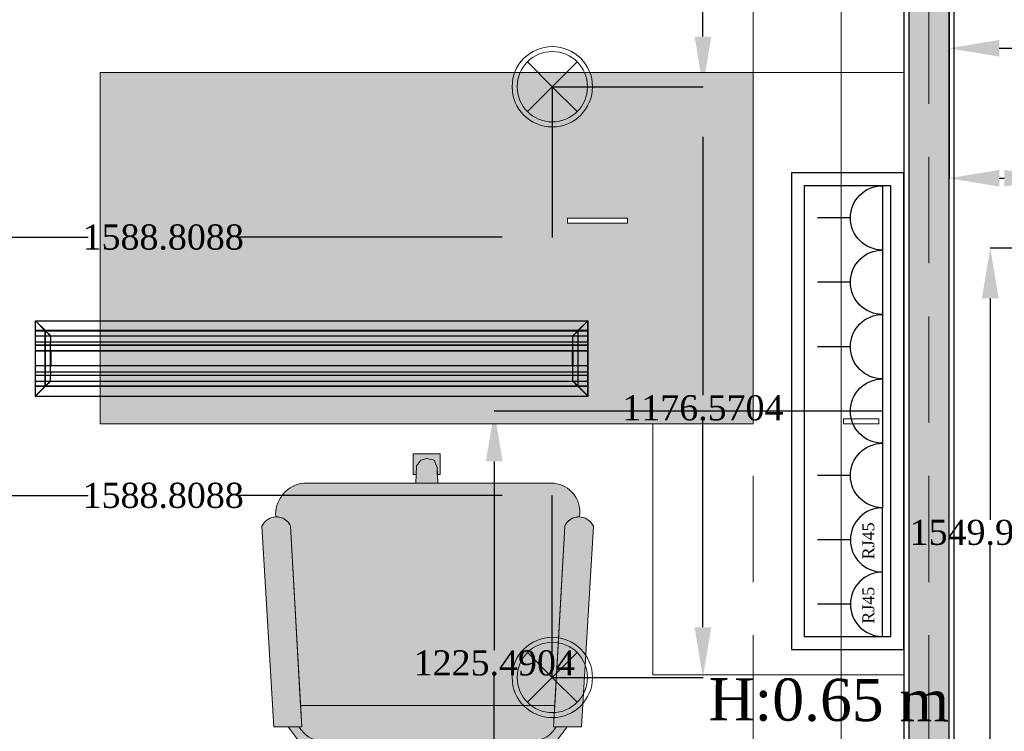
# Model space of a CAD drawing. Header units: inches. Extents: x -78787 to 29484, y -9517 to 23232.
# Tile 153 of 256: x 6695 to 8656, y -5844 to -4427. Entities that reach past the tile are written whole.
import ezdxf
from ezdxf.enums import TextEntityAlignment as Align

# ---------------------------------------------------------------- set-up
doc = ezdxf.new("R2010")
doc.units = ezdxf.units.IN
doc.header["$MEASUREMENT"] = 0
doc.linetypes.add('Dot & Dashed', pattern=[670.277762, 317.5, -176.388889, 0, -176.388874])
doc.linetypes.add('Hidden', pattern=[317.5, 211.666667, -105.833333])
for name, color, linetype in [('- განათება', 7, 'Continuous'), ('- მექანიკური ნაწილი', 7, 'Continuous'), ('- საშტეფცელო როზეტები', 7, 'Continuous'), ('Edges', 7, 'Continuous'), ('New_Structural - Bearing', 7, 'Continuous'), ('Structural - Bearing', 7, 'Continuous'), ('Structural - Grid', 7, 'Continuous')]:
    doc.layers.add(name, color=color, linetype=linetype)
doc.layers.add('New_2D Drafting - General_Pen_No__121', color=255, linetype='Continuous', lineweight=0)
for name, color, linetype, lineweight, true_color in [('New_2D Drafting - General_Pen_No__161', 7, 'Continuous', 13, 0x6a6a6a), ('New_2D Drafting - General_Pen_No__81', 7, 'Continuous', 20, 0x6a6a6a), ('New_Interior - Lamp_Pen_No__77', 7, 'Continuous', 20, 0xffeb28), ('New_Structural - Bearing_Pen_No__5', 7, 'Continuous', 25, 0x40a5ff), ('New_Structural - Bearing_Pen_No__57', 7, 'Continuous', 25, 0xdcd214), ('Structural - Bearing_Pen_No__102', 7, 'Continuous', 13, 0xcccccc), ('Structural - Grid_Pen_No__81', 7, 'Continuous', 20, 0x6a6a6a)]:
    doc.layers.add(name, color=color, linetype=linetype, lineweight=lineweight, true_color=true_color)
doc.styles.add('GENERATED_STYLE_2', font='txt')
doc.styles.get("Standard").update_dxf_attribs({"font": 'arial.ttf'})
doc.dimstyles.get("Standard").update_dxf_attribs({"dimtxt": 0.18, "dimasz": 0.18, "dimexe": 0.18, "dimexo": 0.0625, "dimgap": 0.09, "dimtad": 0, "dimtih": 1, "dimtoh": 1, "dimdec": 4, "dimzin": 0, "dimdsep": 46, "dimtxsty": 'Standard', "dimcen": 0.09, "dimadec": 0, "dimazin": 0, "dimtfac": 1, "dimtdec": 4, "dimtofl": 0, "dimtmove": 0, "dimatfit": 3, "dimfxl": 1, "dimtolj": 1, "dimtzin": 0, "dimarcsym": 0})

# ---------------------------------------------------------------- blocks, each defined once
blk = doc.blocks.new('Wall_68', base_point=(-16783.8, 14888))
at = {"layer": 'New_Structural - Bearing_Pen_No__57', "linetype": 'Continuous', "lineweight": 25, "true_color": 0xdcd214}
blk.add_hatch(color=52, dxfattribs=at).paths.add_polyline_path([(-16873.8, 18350.3), (-16873.8, 14888), (-16793.8, 14888), (-16793.8, 18350.3)])
at = {"layer": 'New_Structural - Bearing_Pen_No__5', "color": 161, "linetype": 'Continuous', "lineweight": 25, "true_color": 0x40a5ff}
for p, q in [((-16873.8, 18350.3), (-16873.8, 14888)), ((-16793.8, 14888), (-16793.8, 18350.3))]:
    blk.add_line(p, q, dxfattribs=at)
at = {"layer": 'New_Structural - Bearing_Pen_No__5', "color": 161, "linetype": 'Continuous', "lineweight": 25, "true_color": 0x40a5ff, "flags": 128}
for points in [[(-16783.8, 14888), (-16783.8, 18440.3)], [(-16883.8, 18340.3), (-16883.8, 14888)]]:
    blk.add_lwpolyline(points, dxfattribs=at)
blk = doc.blocks.new('Standard grid marker_2')
at = {"layer": 'Structural - Grid_Pen_No__81', "color": 251, "linetype": 'Continuous', "lineweight": 20, "true_color": 0x6a6a6a}
blk.add_line((1000, 0), (27734.9, 0), dxfattribs=at)
at = {"layer": 'Structural - Grid_Pen_No__81', "color": 251, "lineweight": 20, "true_color": 0x6a6a6a, "style": 'GENERATED_STYLE_2'}
for tag, p in [('AC_MarkerText_1_0', (-1.5, -46.7)), ('AC_MarkerText_1_1', (28933.4, -46.7))]:
    blk.add_attdef(tag, text='', height=100, rotation=270, dxfattribs=at).set_placement(p, align=Align.TOP_CENTER)
blk = doc.blocks.new('Beam_4', base_point=(-17008.8, 14663))
at = {"layer": 'Structural - Bearing_Pen_No__102', "color": 254, "linetype": 'Dot & Dashed', "lineweight": 13, "true_color": 0xcccccc}
blk.add_line((-17008.8, 14663), (-17008.8, 39096.2), dxfattribs=at)
at = {"layer": 'Structural - Bearing_Pen_No__102', "color": 254, "linetype": 'Hidden', "lineweight": 13, "true_color": 0xcccccc}
for p, q in [((-17183.8, 14838), (-17183.8, 20488)), ((-16833.8, 14838), (-16833.8, 20488))]:
    blk.add_line(p, q, dxfattribs=at)
blk = doc.blocks.new('- საშტეფცელო როზეტი IP22')
at = {"layer": '- საშტეფცელო როზეტები', "color": 5}
for p, q in [((8536.7, 3822.7), (8536.7, 3888.1)), ((8472.6, 3758.6), (8600.9, 3758.6))]:
    blk.add_line(p, q, dxfattribs=at)
blk.add_arc((8536.7, 3758.6), 64.1, 0, 180, dxfattribs=at)
blk = doc.blocks.new('socket')
at = {"layer": '- საშტეფცელო როზეტები', "color": 5}
for p, q in [((0, 64.1), (0, 129.5)), ((-64.1, 0), (64.1, 0))]:
    blk.add_line(p, q, dxfattribs=at)
blk.add_arc((0, 0), 64.1, 0, 180, dxfattribs=at)
at = {"layer": '- საშტეფცელო როზეტები', "color": 1, "insert": (-38.6, 40.2), "char_height": 23.657, "attachment_point": 1}
blk.add_mtext_dynamic_manual_height_columns('{\\fSylfaen|b0|i0|c0|p18;RJ45}', width=4.298, gutter_width=0.0538, heights=[0], dxfattribs=at)
blk = doc.blocks.new('Recessed Spot')
at = {"layer": 'New_Interior - Lamp_Pen_No__77', "color": 2, "linetype": 'Continuous', "lineweight": 20, "true_color": 0xffeb28}
for q in [(-49.5, 49.5), (49.5, 49.5), (-49.5, -49.5), (49.5, -49.5)]:
    blk.add_line((0, 0), q, dxfattribs=at)
at = {"layer": 'New_Interior - Lamp_Pen_No__77', "color": 2, "linetype": 'Continuous', "lineweight": 20, "true_color": 0xffeb28, "flags": 128}
blk.add_lwpolyline([(80, 0, 1), (-80, 0, 1)], format="xyb", close=True, dxfattribs=at)
at = {"layer": 'New_Interior - Lamp_Pen_No__77', "color": 2, "linetype": 'Continuous', "lineweight": 20, "true_color": 0xffeb28}
blk.add_circle((0, 0), 70, dxfattribs=at)
blk = doc.blocks.new('lineardiffplan')
blk.add_lwpolyline([(393.1, 274.9), (1492.8, 274.9), (1492.8, 124.4), (393.1, 124.4)], close=True)
at = {"layer": 'Edges'}
for p, q in [((392.8, 274.9), (392.8, 274.6)), ((393.1, 274.9), (392.8, 274.9)), ((422.8, 244.9), (392.8, 274.9)), ((392.8, 274.6), (392.9, 274.5)), ((392.9, 125.2), (392.9, 274.5)), ((412.4, 255), (392.9, 274.5)), ((393.1, 274.9), (393.2, 274.8)), ((393.2, 274.8), (412.7, 255.3)), ((1462.8, 244.9), (1492.8, 274.9)), ((1472.9, 255.3), (1492.4, 274.8)), ((1492.4, 274.8), (1492.5, 274.9)), ((1492.8, 274.9), (1492.5, 274.9)), ((1492.8, 274.5), (1492.8, 274.9)), ((1492.8, 274.5), (1492.8, 274.5)), ((1492.8, 255.3), (392.9, 255.3)), ((412.4, 144.7), (412.4, 255)), ((412.8, 254.6), (412.4, 255)), ((412.7, 255.3), (413.1, 254.9)), ((1472.9, 255.3), (1472.5, 254.9)), ((1472.8, 254.5), (1473.2, 254.9)), ((1473.2, 254.9), (1492.8, 274.5)), ((1473.2, 144.9), (1473.2, 254.9)), ((1492.8, 125.4), (1492.8, 274.5)), ((392.9, 254.9), (1492.8, 254.9)), ((392.9, 244.9), (1492.8, 244.9)), ((412.8, 145.1), (412.8, 254.6)), ((412.8, 254.6), (422.8, 244.6)), ((413.1, 254.9), (423.1, 244.9)), ((422.8, 244.6), (422.8, 244.9)), ((422.8, 244.9), (423.1, 244.9)), ((422.8, 244.6), (422.8, 244.6)), ((422.8, 244.6), (422.8, 233.2)), ((423.1, 244.9), (423.1, 244.9)), ((1472.5, 254.9), (1462.5, 244.9)), ((1462.5, 244.9), (1462.5, 244.9)), ((1462.5, 244.9), (1462.8, 244.9)), ((1462.8, 244.9), (1462.9, 244.6)), ((1462.8, 244.5), (1462.9, 244.6)), ((1462.8, 233.2), (1462.8, 244.5)), ((1462.9, 244.6), (1472.8, 254.5)), ((1472.8, 254.5), (1472.8, 145.3)), ((392.9, 233.2), (1492.8, 233.2)), ((392.9, 233), (1492.8, 233)), ((392.9, 226.8), (1492.8, 226.8)), ((392.9, 226.5), (1492.8, 226.5)), ((422.8, 233), (422.8, 233.2)), ((422.8, 226.8), (422.8, 233)), ((422.8, 226.5), (422.8, 226.8)), ((422.8, 214.9), (422.8, 226.5)), ((1462.8, 233), (1462.8, 233.2)), ((1462.8, 226.8), (1462.8, 233)), ((1462.8, 226.5), (1462.8, 226.8)), ((1462.8, 214.9), (1462.8, 226.5)), ((392.9, 214.9), (1492.8, 214.9)), ((1492.8, 214.8), (392.9, 214.8)), ((422.4, 214.9), (422.3, 214.9)), ((422.8, 214.9), (422.4, 214.9)), ((422.8, 184.9), (422.8, 214.9)), ((423.2, 214.9), (422.8, 214.9)), ((423.2, 214.8), (422.8, 214.9)), ((423.2, 214.8), (423.2, 214.9)), ((423.2, 214.8), (423.2, 184.9)), ((1462.8, 214.9), (1462.4, 214.9)), ((1462.4, 214.9), (1462.4, 214.8)), ((1462.8, 214.9), (1462.4, 214.8)), ((1462.4, 184.9), (1462.4, 214.8)), ((1462.8, 214.9), (1462.8, 184.9)), ((1462.8, 214.9), (1463.2, 214.9)), ((1463.2, 214.9), (1463.3, 214.9)), ((1492.8, 184.9), (392.9, 184.9)), ((422.4, 184.9), (422.3, 184.9)), ((422.8, 184.9), (422.4, 184.9)), ((422.8, 184.9), (423.2, 184.9)), ((422.8, 173.2), (422.8, 184.9)), ((1462.4, 184.9), (1462.8, 184.9)), ((1462.8, 173.2), (1462.8, 184.9)), ((1463.2, 184.9), (1462.8, 184.9)), ((1463.2, 184.9), (1463.3, 184.9)), ((392.9, 173.2), (1492.8, 173.2)), ((392.9, 173), (1492.8, 173)), ((392.9, 166.8), (1492.8, 166.8)), ((392.9, 166.5), (1492.8, 166.5)), ((422.8, 173), (422.8, 173.2)), ((422.8, 173), (422.8, 166.8)), ((422.8, 166.5), (422.8, 166.8)), ((422.8, 155.1), (422.8, 166.5)), ((1462.8, 173), (1462.8, 173.2)), ((1462.8, 166.8), (1462.8, 173)), ((1462.8, 166.5), (1462.8, 166.8)), ((1462.8, 155.3), (1462.8, 166.5)), ((392.8, 124.9), (422.8, 154.9)), ((392.9, 154.9), (1492.8, 154.9)), ((1492.8, 144.9), (392.9, 144.9)), ((392.9, 125.2), (412.4, 144.7)), ((392.9, 144.5), (1492.8, 144.5)), ((412.7, 144.5), (393.2, 124.9)), ((412.8, 145.1), (412.4, 144.7)), ((412.7, 144.5), (413.1, 144.9)), ((412.8, 145.1), (422.8, 155.1)), ((423.1, 154.8), (413.1, 144.9)), ((422.8, 154.9), (422.8, 155.1)), ((422.8, 155.1), (422.8, 155.1)), ((423.1, 154.8), (422.8, 154.9)), ((423.1, 154.8), (423.1, 154.9)), ((1462.5, 154.8), (1462.4, 154.9)), ((1462.8, 154.9), (1462.5, 154.8)), ((1462.5, 154.8), (1472.4, 144.9)), ((1462.9, 155.2), (1462.8, 155.3)), ((1462.9, 155.2), (1462.8, 154.9)), ((1462.8, 154.9), (1492.8, 124.9)), ((1472.8, 145.3), (1462.9, 155.2)), ((1472.4, 144.9), (1472.8, 144.5)), ((1473.2, 144.9), (1472.8, 145.3)), ((1472.8, 144.5), (1492.4, 124.9)), ((1473.2, 144.9), (1492.8, 125.4)), ((392.9, 125.2), (392.8, 125.1)), ((392.8, 125.1), (392.8, 124.9)), ((392.8, 124.9), (393.1, 124.9)), ((393.2, 124.9), (393.1, 124.9)), ((1492.4, 124.9), (1492.8, 124.9)), ((1492.4, 124.9), (1492.4, 124.9)), ((1492.8, 125.3), (1492.8, 125.4)), ((1492.8, 124.9), (1492.8, 125.3))]:
    blk.add_line(p, q, dxfattribs=at)
blk = doc.blocks.new('*D748')
at = {"layer": '- განათება', "color": 0, "lineweight": -2, "transparency": 16777216}
for p, q in [((7756, -3376.2), (8056, -3376.2)), ((8055.8, -3476.2), (8055.8, -3990.6)), ((8055.8, -4460.1), (8055.8, -4042)), ((7756, -4560.1), (8056, -4560.1))]:
    blk.add_line(p, q, dxfattribs=at)
at = {"layer": '- განათება', "color": 0, "transparency": 16777216}
for points in [[(8039.2, -3476.2), (8072.5, -3476.2), (8055.8, -3376.2)], [(8039.2, -4460.1), (8072.5, -4460.1), (8055.8, -4560.1)]]:
    blk.add_solid(points, dxfattribs=at)
at = {"layer": 'Defpoints', "color": 0, "transparency": 16777216}
for p in [(7755.9, -3376.2), (8055.8, -3376.2), (7755.9, -4560.1)]:
    blk.add_point(p, dxfattribs=at)
at = {"layer": '- განათება', "color": 0, "transparency": 16777216, "insert": (8055.8, -4016.3), "char_height": 50, "attachment_point": 5}
blk.add_mtext('\\A1;{\\fSylfaen|b0|i0|c0|p18;1183.8297}', dxfattribs=at)
blk = doc.blocks.new('*D749')
at = {"layer": '- განათება', "color": 0, "lineweight": -2, "transparency": 16777216}
for p, q in [((7756, -4560.1), (8056, -4560.1)), ((8055.8, -4660.1), (8055.8, -5174.4)), ((8055.8, -5636.6), (8055.8, -5225.8)), ((7756, -5736.6), (8056, -5736.6))]:
    blk.add_line(p, q, dxfattribs=at)
at = {"layer": '- განათება', "color": 0, "transparency": 16777216}
for points in [[(8039.2, -4660.1), (8072.5, -4660.1), (8055.8, -4560.1)], [(8039.2, -5636.6), (8072.5, -5636.6), (8055.8, -5736.6)]]:
    blk.add_solid(points, dxfattribs=at)
at = {"layer": 'Defpoints', "color": 0, "transparency": 16777216}
for p in [(7755.9, -4560.1), (8055.8, -4560.1), (7755.9, -5736.6)]:
    blk.add_point(p, dxfattribs=at)
at = {"layer": '- განათება', "color": 0, "transparency": 16777216, "insert": (8055.8, -5200.1), "char_height": 50, "attachment_point": 5}
blk.add_mtext('\\A1;{\\fSylfaen|b0|i0|c0|p18;1176.5704}', dxfattribs=at)
blk = doc.blocks.new('*D750')
at = {"layer": '- განათება', "color": 0, "lineweight": -2, "transparency": 16777216}
for p, q in [((6167.1, -4560.1), (6167.1, -4860.2)), ((7755.9, -4560.1), (7755.9, -4860.2)), ((6267.1, -4860), (6831.6, -4860)), ((7655.9, -4860), (7130.6, -4860))]:
    blk.add_line(p, q, dxfattribs=at)
at = {"layer": '- განათება', "color": 0, "transparency": 16777216}
for points in [[(6267.1, -4843.3), (6267.1, -4876.6), (6167.1, -4860)], [(7655.9, -4843.3), (7655.9, -4876.6), (7755.9, -4860)]]:
    blk.add_solid(points, dxfattribs=at)
at = {"layer": 'Defpoints', "color": 0, "transparency": 16777216}
for p in [(6167.1, -4560.1), (7755.9, -4560.1), (7755.9, -4860)]:
    blk.add_point(p, dxfattribs=at)
at = {"layer": '- განათება', "color": 0, "transparency": 16777216, "insert": (6981.1, -4860), "char_height": 50, "attachment_point": 5}
blk.add_mtext('\\A1;{\\fSylfaen|b0|i0|c0|p18;1588.8088}', dxfattribs=at)
blk = doc.blocks.new('*D751')
at = {"layer": '- განათება', "color": 0, "lineweight": -2, "transparency": 16777216}
for p, q in [((6167.1, -5736.6), (6167.1, -5374.3)), ((6267.1, -5374.5), (6831.6, -5374.5)), ((7655.9, -5374.5), (7130.6, -5374.5)), ((7755.9, -5736.6), (7755.9, -5374.3))]:
    blk.add_line(p, q, dxfattribs=at)
at = {"layer": '- განათება', "color": 0, "transparency": 16777216}
for points in [[(6267.1, -5357.8), (6267.1, -5391.2), (6167.1, -5374.5)], [(7655.9, -5357.8), (7655.9, -5391.2), (7755.9, -5374.5)]]:
    blk.add_solid(points, dxfattribs=at)
at = {"layer": 'Defpoints', "color": 0, "transparency": 16777216}
for p in [(7755.9, -5374.5), (6167.1, -5736.6), (7755.9, -5736.6)]:
    blk.add_point(p, dxfattribs=at)
at = {"layer": '- განათება', "color": 0, "transparency": 16777216, "insert": (6981.1, -5374.5), "char_height": 50, "attachment_point": 5}
blk.add_mtext('\\A1;{\\fSylfaen|b0|i0|c0|p18;1588.8088}', dxfattribs=at)
blk = doc.blocks.new('*D1156')
at = {"layer": '- განათება', "color": 0, "lineweight": -2, "transparency": 16777216}
for p, q in [((8755.9, -4881.6), (8627.8, -4881.6)), ((8628, -4981.6), (8628, -5422.4)), ((8628, -6331.6), (8628, -5473.7)), ((8755.9, -6431.6), (8627.8, -6431.6))]:
    blk.add_line(p, q, dxfattribs=at)
at = {"layer": '- განათება', "color": 0, "transparency": 16777216}
for points in [[(8611.3, -4981.6), (8644.7, -4981.6), (8628, -4881.6)], [(8611.3, -6331.6), (8644.7, -6331.6), (8628, -6431.6)]]:
    blk.add_solid(points, dxfattribs=at)
at = {"layer": 'Defpoints', "color": 0, "transparency": 16777216}
for p in [(8628, -4881.6), (8755.9, -4881.6), (8755.9, -6431.6)]:
    blk.add_point(p, dxfattribs=at)
at = {"layer": '- განათება', "color": 0, "transparency": 16777216, "insert": (8628, -5448.1), "char_height": 50, "attachment_point": 5}
blk.add_mtext('\\A1;{\\fSylfaen|b0|i0|c0|p18;1549.9999}', dxfattribs=at)
blk = doc.blocks.new('*D1157')
at = {"layer": '- განათება', "color": 0, "lineweight": -2, "transparency": 16777216}
for p, q in [((8545.9, -4462.5), (8545.9, -4742.6)), ((8645.9, -4742.4), (8655.9, -4742.4)), ((8755.9, -4831.6), (8755.9, -4742.2)), ((8755.9, -4742.4), (8994.8, -4742.4))]:
    blk.add_line(p, q, dxfattribs=at)
at = {"layer": '- განათება', "color": 0, "transparency": 16777216}
for points in [[(8645.9, -4725.7), (8645.9, -4759), (8545.9, -4742.4)], [(8655.9, -4725.7), (8655.9, -4759), (8755.9, -4742.4)]]:
    blk.add_solid(points, dxfattribs=at)
at = {"layer": 'Defpoints', "color": 0, "transparency": 16777216}
for p in [(8545.9, -4462.4), (8755.9, -4742.4), (8755.9, -4831.6)]:
    blk.add_point(p, dxfattribs=at)
at = {"layer": '- განათება', "color": 0, "transparency": 16777216, "insert": (9129, -4742.4), "char_height": 50, "attachment_point": 5}
blk.add_mtext('\\A1;{\\fSylfaen|b0|i0|c0|p18;210.0000}', dxfattribs=at)
blk = doc.blocks.new('*D1162')
at = {"layer": '- განათება', "color": 0, "lineweight": -2, "transparency": 16777216}
for p, q in [((8545.9, -4203.6), (8545.9, -4483.7)), ((8645.9, -4483.5), (8855.9, -4483.5)), ((8955.9, -4572.7), (8955.9, -4483.3)), ((8955.9, -4483.5), (9055.9, -4483.5))]:
    blk.add_line(p, q, dxfattribs=at)
at = {"layer": '- განათება', "color": 0, "transparency": 16777216}
for points in [[(8645.9, -4466.8), (8645.9, -4500.2), (8545.9, -4483.5)], [(8855.9, -4466.8), (8855.9, -4500.2), (8955.9, -4483.5)]]:
    blk.add_solid(points, dxfattribs=at)
at = {"layer": 'Defpoints', "color": 0, "transparency": 16777216}
for p in [(8545.9, -4203.5), (8955.9, -4483.5), (8955.9, -4572.8)]:
    blk.add_point(p, dxfattribs=at)
at = {"layer": '- განათება', "color": 0, "transparency": 16777216, "insert": (9190.2, -4483.5), "char_height": 50, "attachment_point": 5}
blk.add_mtext('\\A1;{\\fSylfaen|b0|i0|c0|p18;410.0000}', dxfattribs=at)
blk = doc.blocks.new('*D1218')
at = {"layer": '- საშტეფცელო როზეტები', "color": 0, "lineweight": -2, "transparency": 16777216}
for p, q in [((8413.5, -5206.2), (7640.2, -5206.2)), ((7640.4, -5306.2), (7640.4, -5682.4)), ((7640.4, -6331.6), (7640.4, -5733.8)), ((8330.9, -6431.6), (7640.2, -6431.6))]:
    blk.add_line(p, q, dxfattribs=at)
at = {"layer": '- საშტეფცელო როზეტები', "color": 0, "transparency": 16777216}
for points in [[(7623.7, -5306.2), (7657.1, -5306.2), (7640.4, -5206.2)], [(7623.7, -6331.6), (7657.1, -6331.6), (7640.4, -6431.6)]]:
    blk.add_solid(points, dxfattribs=at)
at = {"layer": 'Defpoints', "color": 0, "transparency": 16777216}
for p in [(7640.4, -5206.2), (8413.6, -5206.2), (8330.9, -6431.6)]:
    blk.add_point(p, dxfattribs=at)
at = {"layer": '- საშტეფცელო როზეტები', "color": 0, "transparency": 16777216, "insert": (7640.4, -5708.1), "char_height": 50, "attachment_point": 5}
blk.add_mtext('\\A1;{\\fSylfaen|b0|i0|c0|p18;1225.4904}', dxfattribs=at)
blk = doc.blocks.new('*D1320')
at = {"layer": '- საშტეფცელო როზეტები', "color": 0, "lineweight": -2, "transparency": 16777216}
for p, q in [((8555.9, -4271.8), (8555.9, -3544.1)), ((8655.9, -3544.3), (8792.1, -3544.3)), ((9524.2, -3544.3), (9390, -3544.3)), ((9624.2, -4568), (9624.2, -3544.1))]:
    blk.add_line(p, q, dxfattribs=at)
at = {"layer": '- საშტეფცელო როზეტები', "color": 0, "transparency": 16777216}
for points in [[(8655.9, -3527.6), (8655.9, -3561), (8555.9, -3544.3)], [(9524.2, -3527.6), (9524.2, -3561), (9624.2, -3544.3)]]:
    blk.add_solid(points, dxfattribs=at)
at = {"layer": 'Defpoints', "color": 0, "transparency": 16777216}
for p in [(8555.9, -3544.3), (8555.9, -4271.8), (9624.2, -4568.1)]:
    blk.add_point(p, dxfattribs=at)
at = {"layer": '- საშტეფცელო როზეტები', "color": 0, "transparency": 16777216, "insert": (9091.1, -3544.3), "char_height": 100, "attachment_point": 5}
blk.add_mtext('\\A1;{\\fSylfaen|b0|i0|c0|p18;1068.3078}', dxfattribs=at)

msp = doc.modelspace()

# ---------------------------------------------------------------- hatches: boundary and pattern name
at = {"layer": '- განათება', "linetype": 'Continuous', "lineweight": 18, "true_color": 0xff9955}
msp.add_hatch(color=21, dxfattribs=at).paths.add_polyline_path([(7625.93152, -4881.64487, 1), (7385.93152, -4881.64487, 1)])
at = {"layer": 'New_2D Drafting - General_Pen_No__121', "linetype": 'Continuous', "lineweight": 0}
h = msp.add_hatch(color=255, dxfattribs=at)
h.paths.add_polyline_path([(6855.93152, -5231.64487), (8155.93152, -5231.64487), (8155.93152, -4531.64486), (6855.93152, -4531.64486)])
h.paths.add_polyline_path([(7905.93153, -4831.64486), (7785.93152, -4831.64486), (7785.93152, -4821.64487), (7905.93153, -4821.64487)], flags=0)
at = {"layer": 'New_2D Drafting - General_Pen_No__81', "linetype": 'Continuous', "lineweight": 0, "true_color": 0x353535}
for points in [[(7478.9951, -5332.15958), (7484.79777, -5332.15958), (7485.4739, -5315.25631), (7494.24145, -5303.56624), (7505.93152, -5300.64373), (7520.5441, -5303.56624), (7526.38913, -5318.17883), (7526.97167, -5332.15958), (7532.86793, -5332.15958), (7532.86793, -5291.02721), (7478.9951, -5291.02721)], [(7484.10021, -5349.59863), (7527.69829, -5349.59863), (7526.38913, -5318.17883), (7520.5441, -5303.56624), (7505.93152, -5300.64373), (7494.24145, -5303.56624), (7485.4739, -5315.25631)], [(7760.69147, -5792.67549), (7780.55964, -5435.04844, -0.3008761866), (7810.1441, -5416.81459), (7810.53325, -5409.80845, 0.4300301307), (7753.47275, -5349.59863), (7261.3128, -5349.59863, 0.3820752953), (7204.95854, -5411.37253), (7205.26109, -5416.81637, -0.3008724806), (7234.84512, -5435.05023), (7254.69987, -5792.43394)], [(7201.52663, -5835.31474), (7257.08215, -5835.31474), (7234.84512, -5435.05023, 0.6387631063), (7177.70228, -5435.05068)], [(7758.32273, -5835.31292), (7813.87844, -5835.31289), (7837.70248, -5435.04888, 0.6387631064), (7780.55964, -5435.04844)], [(7257.08215, -5835.31474), (7251.52708, -5835.31474), (7255.81236, -5841.02902, 0.2381607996), (7301.97955, -5863.88435), (7713.87844, -5863.88435, 0.2360732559), (7759.59341, -5841.02629), (7763.87844, -5835.31292), (7758.32273, -5835.31292), (7760.69147, -5792.67549), (7254.69987, -5792.43394)], [(7255.81207, -5869.60006, 0.2381395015), (7301.97446, -5892.45582), (7713.93559, -5892.45575, 0.235805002), (7759.59285, -5869.59846), (7785.307, -5835.31291), (7763.87844, -5835.31292), (7759.59341, -5841.02629, -0.2360732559), (7713.87844, -5863.88435), (7301.97955, -5863.88435, -0.2381607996), (7255.81236, -5841.02902), (7251.52708, -5835.31474), (7230.09806, -5835.31474)]]:
    msp.add_hatch(color=250, dxfattribs=at).paths.add_polyline_path(points)

# ---------------------------------------------------------------- linework, layer by layer
at = {"layer": '- საშტეფცელო როზეტები', "color": 5}
for points in [[(8231.99321, -4731.52955), (8231.99321, -5680.77937), (8455.93152, -5680.77937), (8455.93152, -4731.52955)], [(8257.68379, -4757.22013), (8257.68379, -5655.08879), (8430.24094, -5655.08879), (8430.24094, -4757.22013)]]:
    msp.add_lwpolyline(points, close=True, dxfattribs=at)
at = {"layer": 'New_2D Drafting - General_Pen_No__161', "color": 251, "linetype": 'Continuous', "lineweight": 13, "true_color": 0x6a6a6a, "flags": 128}
for points in [[(6855.93152, -5231.64487), (8155.93152, -5231.64487), (8155.93152, -4531.64486), (6855.93152, -4531.64486)], [(8455.93152, -5731.42773), (8455.93152, -4531.64486), (8155.93152, -4531.64486), (8155.93152, -5231.42773), (7955.93152, -5231.42773), (7955.93152, -5731.42773)], [(7905.93153, -4831.64486), (7785.93152, -4831.64486), (7785.93152, -4821.64487), (7905.93153, -4821.64487)], [(8405.93152, -5221.42773), (8405.93152, -5231.42773), (8335.93152, -5231.42773), (8335.93152, -5221.42773)], [(8405.93152, -5221.42773), (8405.93152, -5231.42773), (8335.93152, -5231.42773), (8335.93152, -5221.42773)], [(7478.9951, -5332.15958), (7484.79777, -5332.15958), (7485.4739, -5315.25631), (7494.24145, -5303.56624), (7505.93152, -5300.64373), (7520.5441, -5303.56624), (7526.38913, -5318.17883), (7526.97167, -5332.15958), (7532.86793, -5332.15958), (7532.86793, -5291.02721), (7478.9951, -5291.02721)], [(7484.10021, -5349.59863), (7527.69829, -5349.59863), (7526.38913, -5318.17883), (7520.5441, -5303.56624), (7505.93152, -5300.64373), (7494.24145, -5303.56624), (7485.4739, -5315.25631)]]:
    msp.add_lwpolyline(points, close=True, dxfattribs=at)
for points in [[(7760.69147, -5792.67549), (7780.55964, -5435.04844, -0.3008761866), (7810.1441, -5416.81459), (7810.53325, -5409.80845, 0.4300301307), (7753.47275, -5349.59863), (7261.3128, -5349.59863, 0.3820752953), (7204.95854, -5411.37253), (7205.26109, -5416.81637, -0.3008724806), (7234.84512, -5435.05023), (7254.69987, -5792.43394)], [(7201.52663, -5835.31474), (7257.08215, -5835.31474), (7234.84512, -5435.05023, 0.6387631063), (7177.70228, -5435.05068)], [(7758.32273, -5835.31292), (7813.87844, -5835.31289), (7837.70248, -5435.04888, 0.6387631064), (7780.55964, -5435.04844)], [(7257.08215, -5835.31474), (7251.52708, -5835.31474), (7255.81236, -5841.02902, 0.2381607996), (7301.97955, -5863.88435), (7713.87844, -5863.88435, 0.2360732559), (7759.59341, -5841.02629), (7763.87844, -5835.31292), (7758.32273, -5835.31292), (7760.69147, -5792.67549), (7254.69987, -5792.43394)], [(7255.81207, -5869.60006, 0.2381395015), (7301.97446, -5892.45582), (7713.93559, -5892.45575, 0.235805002), (7759.59285, -5869.59846), (7785.307, -5835.31291), (7763.87844, -5835.31292), (7759.59341, -5841.02629, -0.2360732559), (7713.87844, -5863.88435), (7301.97955, -5863.88435, -0.2381607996), (7255.81236, -5841.02902), (7251.52708, -5835.31474), (7230.09806, -5835.31474)]]:
    msp.add_lwpolyline(points, format="xyb", close=True, dxfattribs=at)

# ---------------------------------------------------------------- block references
at = {"layer": '- განათება', "color": 2, "linetype": 'Continuous', "lineweight": 20, "true_color": 0xffeb28, "zscale": 1000}
for p in [(7755.93152, -4560.0683), (7755.93152, -5736.63867)]:
    msp.add_blockref('Recessed Spot', p, dxfattribs=at)
at = {"layer": '- მექანიკური ნაწილი'}
msp.add_blockref('lineardiffplan', (6333.98524, -5301.17314), dxfattribs=at)
at = {"layer": '- საშტეფცელო როზეტები', "xscale": -1, "rotation": 90}
for p in [(12172.15365, 3715.38799), (12172.15365, 3587.12104), (12172.15365, 3458.85409), (12172.15365, 3330.58714), (12172.15365, 3202.32019)]:
    msp.add_blockref('- საშტეფცელო როზეტი IP22', p, dxfattribs=at)
at = {"layer": '- საშტეფცელო როზეტები', "rotation": 90}
for p in [(8413.59667, -5462.68836), (8413.59667, -5590.95532)]:
    msp.add_blockref('socket', p, dxfattribs=at)
at = {"layer": 'New_Structural - Bearing', "color": 7, "lineweight": 35}
msp.add_blockref('Wall_68', (8555.93152, -6131.64486), dxfattribs=at)
at = {"layer": 'Structural - Bearing', "color": 254, "lineweight": 13, "true_color": 0xcccccc}
msp.add_blockref('Beam_4', (8330.93152, -6356.64486), dxfattribs=at)
at = {"layer": 'Structural - Grid', "color": 8, "linetype": 'Continuous', "lineweight": 15, "zscale": 1000, "rotation": 90}
msp.add_blockref('Standard grid marker_2', (8330.93152, -9316.57065), dxfattribs=at)

# ---------------------------------------------------------------- texts
at = {"layer": '- საშტეფცელო როზეტები', "color": 5, "insert": (8546.39743, -5740.45675), "char_height": 83.9644685, "attachment_point": 3, "rotation": 359.68932566}
msp.add_mtext_dynamic_manual_height_columns('{\\fSylfaen|b0|i0|c0|p18;H:0.65 m}', width=710.9466492, gutter_width=1.70068, heights=[0], dxfattribs=at)

# ---------------------------------------------------------------- dimensions: what is measured, and where the dimension line sits
at = {"layer": '- განათება', "color": 1}
for base, p1, p2, picture, middle in [((8055.83891, -3376.23858), (7755.93152, -4560.0683), (7755.93152, -3376.23858), '*D748', (8055.83891, -4016.27817)), ((8055.83891, -4560.0683), (7755.93152, -5736.63867), (7755.93152, -4560.0683), '*D749', (8055.83891, -5200.10789)), ((8628, -4881.64497), (8755.93152, -6431.64486), (8755.93152, -4881.64497), '*D1156', (8628, -5448.05916))]:
    dim = msp.add_linear_dim(base=base, p1=p1, p2=p2, angle=90, text='{\\fSylfaen|b0|i0|c0|p18;<>}', dimstyle='Standard', override={"dimtxt": 50, "dimasz": 100}, dxfattribs=at)
    dim.commit()
    dim.dimension.update_dxf_attribs({"geometry": picture, "text_midpoint": middle, "dimtype": 160})
for base, p1, p2, picture, middle in [((8955.93152, -4483.5), (8545.93152, -4203.5366), (8955.93152, -4572.76497), '*D1162', (9190.20411, -4483.5)), ((8755.93152, -4742.38), (8545.93152, -4462.4166), (8755.93152, -4831.64497), '*D1157', (9128.97641, -4742.38)), ((7755.93152, -4859.97569), (6167.1227, -4560.0683), (7755.93152, -4560.0683), '*D750', (6981.08118, -4859.97569)), ((7755.93152, -5374.5), (6167.1227, -5736.63867), (7755.93152, -5736.63867), '*D751', (6981.08118, -5374.5))]:
    dim = msp.add_linear_dim(base=base, p1=p1, p2=p2, text='{\\fSylfaen|b0|i0|c0|p18;<>}', dimstyle='Standard', override={"dimtxt": 50, "dimasz": 100}, dxfattribs=at)
    dim.commit()
    dim.dimension.update_dxf_attribs({"geometry": picture, "text_midpoint": middle, "dimtype": 160})
at = {"layer": '- საშტეფცელო როზეტები', "color": 1}
for base, p1, p2, angle, override, picture, middle in [((8555.93152, -3544.28845), (9624.23935, -4568.09443), (8555.93152, -4271.8411), 180, {"dimtxt": 100, "dimasz": 100}, '*D1320', (9091.08157, -3544.28845)), ((7640.39101, -5206.15446), (8330.93152, -6431.64486), (8413.59667, -5206.15446), 90, {"dimtxt": 50, "dimasz": 100}, '*D1218', (7640.39101, -5708.08385))]:
    dim = msp.add_linear_dim(base=base, p1=p1, p2=p2, angle=angle, text='{\\fSylfaen|b0|i0|c0|p18;<>}', dimstyle='Standard', override=override, dxfattribs=at)
    dim.commit()
    dim.dimension.update_dxf_attribs({"geometry": picture, "text_midpoint": middle, "dimtype": 160})

doc.saveas('drawing.dxf')
